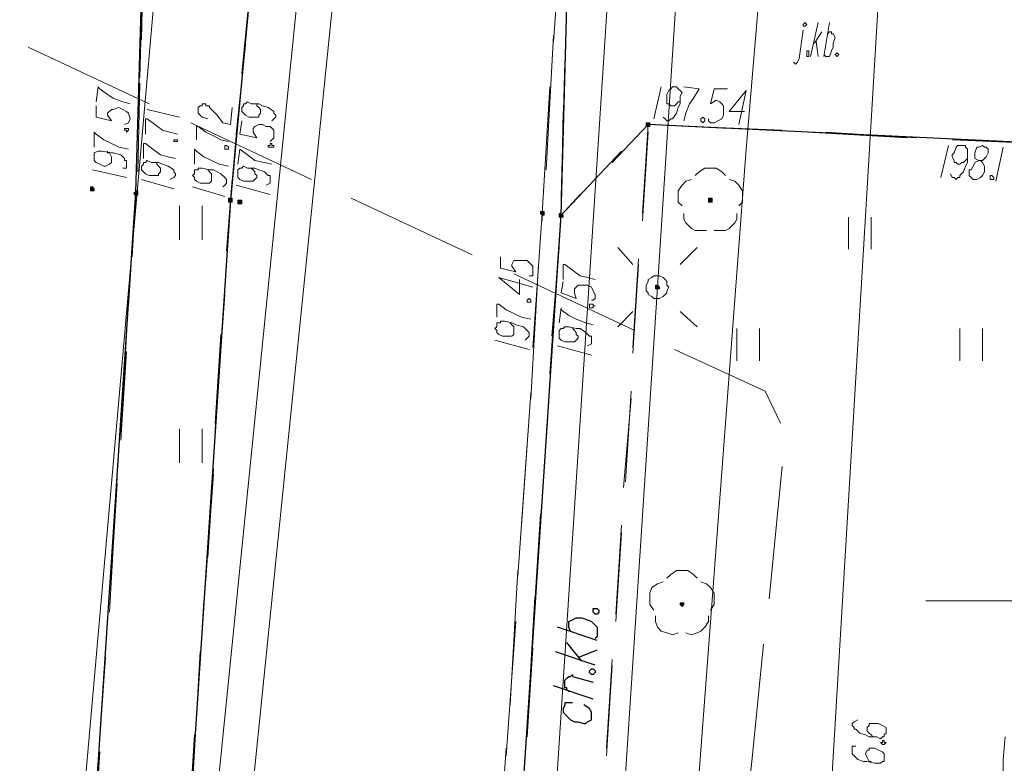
# Model space of a CAD drawing. Header units: metres. Extents: x 7431553 to 7432401, y 5544342 to 5544539.
# Tile 34 of 180: x 7432077 to 7432099, y 5544446 to 5544463. Entities that reach past the tile are written whole.
import ezdxf

# ---------------------------------------------------------------- set-up
doc = ezdxf.new("R2010")
doc.units = ezdxf.units.M
doc.header["$MEASUREMENT"] = 0
doc.layers.add('BG-PR90-PB-PZT-PZT01_2026_04_14$0$MAPA DCP', color=7, linetype='Continuous', lineweight=0)
doc.layers.add('PRIMETECH_XREF', color=7, linetype='Continuous', lineweight=5)
doc.layers.add('BG-PR90-PB-PZT-PZT01_2026_04_14$0$Z_szraf drogi', color=251, linetype='Continuous')

# ---------------------------------------------------------------- blocks, each defined once
blk = doc.blocks.new('BG-PR90-PB-PZT-PZT01_2026_04_14$0$Naddrwiną2025_v2klauzulap')
at = {"layer": 'BG-PR90-PB-PZT-PZT01_2026_04_14$0$MAPA DCP', "linetype": 'Continuous', "lineweight": 0, "true_color": 0x009a00, "transparency": 33554559}
for points in [[(7431703.408, 5544506.859), (7431703.408, 5544506.859), (7431703.408, 5544506.901), (7431703.366, 5544506.901), (7431703.366, 5544506.901), (7431703.366, 5544506.901), (7431703.323, 5544506.901), (7431703.323, 5544506.859), (7431703.323, 5544506.859), (7431703.323, 5544506.859), (7431703.323, 5544506.816), (7431703.366, 5544506.816), (7431703.366, 5544506.816), (7431703.366, 5544506.816), (7431703.408, 5544506.816), (7431703.408, 5544506.816), (7431703.408, 5544506.816)], [(7431712.467, 5544506.224), (7431712.467, 5544506.224), (7431712.425, 5544506.266), (7431712.425, 5544506.266), (7431712.425, 5544506.266), (7431712.425, 5544506.266), (7431712.383, 5544506.266), (7431712.383, 5544506.266), (7431712.383, 5544506.266), (7431712.383, 5544506.224), (7431712.383, 5544506.224), (7431712.383, 5544506.224), (7431712.383, 5544506.181), (7431712.383, 5544506.181), (7431712.383, 5544506.181), (7431712.425, 5544506.181), (7431712.425, 5544506.181), (7431712.425, 5544506.181), (7431712.425, 5544506.181)]]:
    blk.add_hatch(color=94, dxfattribs=at).paths.add_polyline_path(points)
at = {"layer": 'BG-PR90-PB-PZT-PZT01_2026_04_14$0$MAPA DCP', "linetype": 'Continuous', "lineweight": 0, "transparency": 33554559}
for points in [[(7431705.271, 5544505.673), (7431705.271, 5544505.673), (7431705.271, 5544505.673), (7431705.271, 5544505.673), (7431705.313, 5544505.716), (7431705.313, 5544505.716), (7431705.313, 5544505.716), (7431705.313, 5544505.716), (7431705.355, 5544505.716), (7431705.355, 5544505.673), (7431705.355, 5544505.673), (7431705.355, 5544505.673), (7431705.355, 5544505.673), (7431705.355, 5544505.631), (7431705.355, 5544505.631), (7431705.355, 5544505.631), (7431705.355, 5544505.631), (7431705.313, 5544505.631), (7431705.313, 5544505.631), (7431705.313, 5544505.631), (7431705.313, 5544505.631), (7431705.271, 5544505.631), (7431705.271, 5544505.631), (7431705.271, 5544505.631), (7431705.271, 5544505.631)], [(7431701.672, 5544505.419), (7431701.672, 5544505.419), (7431701.672, 5544505.419), (7431701.715, 5544505.419), (7431701.715, 5544505.462), (7431701.715, 5544505.462), (7431701.715, 5544505.462), (7431701.715, 5544505.462), (7431701.715, 5544505.504), (7431701.715, 5544505.504), (7431701.672, 5544505.504), (7431701.672, 5544505.504), (7431701.672, 5544505.504), (7431701.672, 5544505.504), (7431701.63, 5544505.504), (7431701.63, 5544505.504), (7431701.63, 5544505.504), (7431701.63, 5544505.462), (7431701.63, 5544505.462), (7431701.63, 5544505.462), (7431701.63, 5544505.462), (7431701.63, 5544505.419), (7431701.63, 5544505.419)], [(7431703.704, 5544503.472), (7431703.747, 5544503.472), (7431703.747, 5544503.472), (7431703.747, 5544503.472), (7431703.747, 5544503.472), (7431703.747, 5544503.472), (7431703.747, 5544503.514), (7431703.747, 5544503.514), (7431703.747, 5544503.514), (7431703.747, 5544503.514), (7431703.747, 5544503.557), (7431703.747, 5544503.557), (7431703.704, 5544503.557), (7431703.704, 5544503.557), (7431703.704, 5544503.557), (7431703.704, 5544503.514), (7431703.662, 5544503.514), (7431703.662, 5544503.514), (7431703.662, 5544503.514), (7431703.662, 5544503.472), (7431703.662, 5544503.472)], [(7431703.662, 5544503.049), (7431703.662, 5544503.049), (7431703.662, 5544503.049), (7431703.662, 5544503.049), (7431703.704, 5544503.091), (7431703.704, 5544503.091), (7431703.704, 5544503.091), (7431703.704, 5544503.091), (7431703.704, 5544503.133), (7431703.662, 5544503.133), (7431703.662, 5544503.133), (7431703.662, 5544503.133), (7431703.662, 5544503.133), (7431703.62, 5544503.133), (7431703.62, 5544503.133), (7431703.62, 5544503.133), (7431703.62, 5544503.133), (7431703.62, 5544503.091), (7431703.62, 5544503.091), (7431703.62, 5544503.091), (7431703.62, 5544503.091), (7431703.62, 5544503.049), (7431703.62, 5544503.049), (7431703.62, 5544503.049), (7431703.62, 5544503.049)], [(7431703.408, 5544496.275), (7431703.408, 5544496.275), (7431703.408, 5544496.275), (7431703.45, 5544496.275), (7431703.45, 5544496.275), (7431703.45, 5544496.318), (7431703.45, 5544496.318), (7431703.45, 5544496.318), (7431703.45, 5544496.318), (7431703.45, 5544496.36), (7431703.408, 5544496.36), (7431703.408, 5544496.36), (7431703.408, 5544496.36), (7431703.408, 5544496.36), (7431703.366, 5544496.36), (7431703.366, 5544496.36), (7431703.366, 5544496.318), (7431703.366, 5544496.318), (7431703.366, 5544496.318), (7431703.366, 5544496.318), (7431703.366, 5544496.275), (7431703.366, 5544496.275), (7431703.366, 5544496.275)], [(7431703.366, 5544496.064), (7431703.408, 5544496.064), (7431703.408, 5544496.064), (7431703.408, 5544496.064), (7431703.408, 5544496.106), (7431703.408, 5544496.106), (7431703.408, 5544496.106), (7431703.408, 5544496.106), (7431703.408, 5544496.148), (7431703.408, 5544496.148), (7431703.408, 5544496.148), (7431703.408, 5544496.148), (7431703.366, 5544496.148), (7431703.366, 5544496.148), (7431703.366, 5544496.148), (7431703.323, 5544496.148), (7431703.323, 5544496.148), (7431703.323, 5544496.106), (7431703.323, 5544496.106), (7431703.323, 5544496.106), (7431703.323, 5544496.106), (7431703.323, 5544496.064)], [(7431703.196, 5544493.947), (7431703.239, 5544493.947), (7431703.239, 5544493.947), (7431703.239, 5544493.947), (7431703.239, 5544493.989), (7431703.239, 5544493.989), (7431703.281, 5544493.989), (7431703.239, 5544494.032), (7431703.239, 5544494.032), (7431703.239, 5544494.032), (7431703.239, 5544494.032), (7431703.239, 5544494.032), (7431703.196, 5544494.032), (7431703.196, 5544494.032), (7431703.196, 5544494.032), (7431703.196, 5544494.032), (7431703.196, 5544494.032), (7431703.154, 5544494.032), (7431703.154, 5544493.989), (7431703.154, 5544493.989), (7431703.196, 5544493.989)], [(7431703.112, 5544492.973), (7431703.154, 5544492.973), (7431703.154, 5544492.973), (7431703.154, 5544492.973), (7431703.154, 5544492.973), (7431703.154, 5544493.016), (7431703.154, 5544493.016), (7431703.154, 5544493.016), (7431703.154, 5544493.016), (7431703.154, 5544493.058), (7431703.154, 5544493.058), (7431703.154, 5544493.058), (7431703.112, 5544493.058), (7431703.112, 5544493.058), (7431703.112, 5544493.058), (7431703.112, 5544493.058), (7431703.069, 5544493.016), (7431703.069, 5544493.016), (7431703.069, 5544493.016), (7431703.069, 5544493.016), (7431703.069, 5544492.973)]]:
    blk.add_hatch(color=256, dxfattribs=at).paths.add_polyline_path(points)
at = {"layer": 'BG-PR90-PB-PZT-PZT01_2026_04_14$0$MAPA DCP', "linetype": 'Continuous', "lineweight": 25, "transparency": 33554687}
for points in [[(7431740.323, 5544502.879), (7431738.841, 5544501.906), (7431737.19, 5544501.398), (7431735.666, 5544501.398), (7431703.704, 5544503.514), (7431697.354, 5544503.684), (7431695.365, 5544503.811), (7431673.521, 5544505.25), (7431671.489, 5544505.419)], [(7431697.524, 5544505.673), (7431698.159, 5544515.579), (7431702.138, 5544515.283), (7431701.672, 5544505.462)], [(7431713.018, 5544503.726), (7431712.933, 5544503.684), (7431712.806, 5544503.684), (7431712.764, 5544503.768), (7431712.721, 5544503.853), (7431712.721, 5544503.98), (7431712.764, 5544504.107), (7431712.806, 5544504.192), (7431712.933, 5544504.319), (7431713.06, 5544504.319), (7431713.145, 5544504.319), (7431713.187, 5544504.276)], [(7431713.229, 5544504.319), (7431712.933, 5544503.43)], [(7431713.61, 5544503.895), (7431713.441, 5544504.319)], [(7431713.78, 5544504.276), (7431713.483, 5544503.387)], [(7431714.372, 5544503.726), (7431714.372, 5544503.684), (7431714.33, 5544503.641), (7431714.288, 5544503.641), (7431714.288, 5544503.599), (7431714.245, 5544503.599), (7431714.203, 5544503.599), (7431714.161, 5544503.599), (7431714.118, 5544503.599), (7431714.076, 5544503.641), (7431714.034, 5544503.684), (7431714.034, 5544503.726), (7431713.991, 5544503.768), (7431714.034, 5544503.768), (7431714.161, 5544504.234)], [(7431714.542, 5544504.234), (7431714.245, 5544503.345)], [(7431714.626, 5544503.768), (7431714.626, 5544503.599), (7431714.669, 5544503.599), (7431714.753, 5544503.557), (7431714.838, 5544503.557), (7431714.923, 5544503.641), (7431715.007, 5544503.726), (7431715.05, 5544503.811), (7431715.05, 5544503.895), (7431715.092, 5544504.022), (7431715.092, 5544504.065), (7431715.05, 5544504.107), (7431715.007, 5544504.192), (7431714.923, 5544504.192), (7431714.88, 5544504.192), (7431714.838, 5544504.192), (7431714.753, 5544504.149), (7431714.669, 5544504.022)], [(7431713.695, 5544503.98), (7431713.272, 5544503.641)], [(7431671.15, 5544498.307), (7431674.071, 5544498.138), (7431697.524, 5544496.656), (7431703.366, 5544496.106), (7431731.56, 5544494.243), (7431732.068, 5544493.989), (7431732.364, 5544493.397), (7431732.322, 5544492.889), (7431732.025, 5544492.338), (7431731.433, 5544492.127), (7431703.196, 5544493.989), (7431697.27, 5544494.159), (7431673.563, 5544495.64), (7431671.023, 5544495.894)]]:
    blk.add_lwpolyline(points, dxfattribs=at)
at = {"layer": 'BG-PR90-PB-PZT-PZT01_2026_04_14$0$MAPA DCP', "color": 1, "linetype": 'Continuous', "lineweight": 18, "transparency": 33554687}
for points in [[(7431770.083, 5544497.757), (7431763.902, 5544498.815), (7431752.811, 5544501.186), (7431737.063, 5544503.726), (7431734.989, 5544503.726), (7431705.313, 5544505.673), (7431674.537, 5544507.663), (7431671.489, 5544507.748), (7431664.504, 5544508.721), (7431660.482, 5544511.304), (7431658.831, 5544513.039), (7431657.053, 5544516.849), (7431656.249, 5544521.04), (7431658.196, 5544542.588), (7431658.873, 5544545.975), (7431662.98, 5544562.612), (7431663.276, 5544568.157), (7431664.334, 5544568.115)], [(7431709.335, 5544508.467), (7431712.298, 5544508.171)], [(7431706.71, 5544506.054), (7431707.641, 5544508.086), (7431708.361, 5544508.425)], [(7431713.314, 5544508.044), (7431715.939, 5544507.79), (7431716.277, 5544507.748)], [(7431705.017, 5544502.456), (7431706.287, 5544505.165)], [(7431703.323, 5544498.815), (7431704.593, 5544501.525)], [(7431701.63, 5544495.217), (7431702.9, 5544497.926)], [(7431699.937, 5544491.576), (7431701.207, 5544494.286)]]:
    blk.add_lwpolyline(points, dxfattribs=at)
at = {"layer": 'BG-PR90-PB-PZT-PZT01_2026_04_14$0$MAPA DCP', "color": 54, "linetype": 'Continuous', "lineweight": 18, "true_color": 0x9a9a00, "transparency": 33554687}
blk.add_lwpolyline([(7431635.378, 5544521.633), (7431636.733, 5544521.548), (7431639.993, 5544521.21), (7431662.345, 5544520.321), (7431670.473, 5544512.32), (7431732.83, 5544508.594), (7431751.372, 5544507.578), (7431751.456, 5544504.573), (7431767.712, 5544503.218), (7431770.083, 5544503.049)], dxfattribs=at)
at = {"layer": 'BG-PR90-PB-PZT-PZT01_2026_04_14$0$MAPA DCP', "linetype": 'Continuous', "lineweight": 18, "transparency": 33554687}
for points in [[(7431712.34, 5544516.68), (7431712.34, 5544511.685)], [(7431702.138, 5544515.241), (7431702.011, 5544512.277)], [(7431702.011, 5544512.447), (7431702.096, 5544514.436)], [(7431706.964, 5544512.955), (7431706.244, 5544512.955)], [(7431706.244, 5544512.447), (7431706.964, 5544512.447)], [(7431701.842, 5544509.441), (7431701.969, 5544511.473)], [(7431701.969, 5544511.261), (7431701.799, 5544508.256)], [(7431704.466, 5544510.457), (7431703.747, 5544510.457)], [(7431703.747, 5544509.949), (7431704.466, 5544509.949)], [(7431701.715, 5544506.478), (7431701.799, 5544508.467)], [(7431706.964, 5544507.959), (7431706.244, 5544507.959)], [(7431706.244, 5544507.451), (7431706.964, 5544507.451)], [(7431701.757, 5544507.282), (7431701.672, 5544505.462), (7431702.519, 5544504.657)], [(7431704.424, 5544506.562), (7431704.805, 5544506.181)], [(7431706.202, 5544506.562), (7431705.863, 5544506.181)], [(7431703.662, 5544505.335), (7431701.672, 5544505.462)], [(7431701.842, 5544505.462), (7431703.831, 5544505.335)], [(7431706.668, 5544505.123), (7431704.678, 5544505.25)], [(7431704.805, 5544505.25), (7431706.795, 5544505.123)], [(7431704.424, 5544504.784), (7431704.805, 5544505.123)], [(7431706.202, 5544504.784), (7431705.863, 5544505.123)], [(7431709.673, 5544504.954), (7431707.641, 5544505.081)], [(7431707.811, 5544505.081), (7431709.8, 5544504.911)], [(7431703.704, 5544503.514), (7431702.265, 5544504.869)], [(7431712.637, 5544504.742), (7431710.647, 5544504.869)], [(7431710.816, 5544504.869), (7431712.806, 5544504.742)], [(7431715.642, 5544504.53), (7431713.653, 5544504.657)], [(7431713.78, 5544504.657), (7431715.812, 5544504.53)], [(7431703.239, 5544503.938), (7431703.704, 5544503.514), (7431701.376, 5544503.557)], [(7431700.36, 5544503.599), (7431697.354, 5544503.684)], [(7431696.846, 5544503.557), (7431699.81, 5544503.345)], [(7431703.281, 5544503.514), (7431700.275, 5544503.599)], [(7431707.26, 5544503.26), (7431704.255, 5544503.472)], [(7431706.414, 5544503.303), (7431704.424, 5544503.472)], [(7431702.688, 5544503.176), (7431699.683, 5544503.345)], [(7431700.826, 5544503.26), (7431703.662, 5544503.091), (7431703.831, 5544503.091)], [(7431709.419, 5544503.133), (7431707.387, 5544503.26)], [(7431711.24, 5544503.006), (7431708.234, 5544503.218)], [(7431706.668, 5544502.879), (7431703.662, 5544503.091)], [(7431704.805, 5544503.006), (7431707.811, 5544502.837)], [(7431712.383, 5544502.922), (7431710.393, 5544503.049)], [(7431710.647, 5544502.625), (7431707.684, 5544502.837)], [(7431708.827, 5544502.752), (7431711.79, 5544502.541)], [(7431715.219, 5544502.752), (7431712.256, 5544502.922)], [(7431715.388, 5544502.752), (7431713.399, 5544502.879)], [(7431714.669, 5544502.371), (7431711.663, 5544502.541)], [(7431712.806, 5544502.498), (7431715.812, 5544502.287)], [(7431718.648, 5544502.075), (7431715.642, 5544502.287)], [(7431697.524, 5544496.656), (7431700.529, 5544496.36)], [(7431699.894, 5544496.445), (7431701.884, 5544496.233)], [(7431701.503, 5544496.275), (7431703.366, 5544496.106), (7431704.509, 5544496.021)], [(7431702.9, 5544496.148), (7431703.366, 5544496.106)], [(7431703.366, 5544496.106), (7431705.355, 5544495.979)], [(7431705.482, 5544495.979), (7431708.488, 5544495.767)], [(7431706.371, 5544495.894), (7431708.361, 5544495.767)], [(7431709.377, 5544495.725), (7431711.367, 5544495.598)], [(7431709.504, 5544495.725), (7431712.467, 5544495.513)], [(7431704.255, 5544495.471), (7431703.493, 5544495.471)], [(7431709.25, 5544495.471), (7431708.488, 5544495.471)], [(7431712.34, 5544495.513), (7431714.372, 5544495.386)], [(7431713.483, 5544495.429), (7431716.489, 5544495.259)], [(7431715.346, 5544495.302), (7431717.336, 5544495.175)], [(7431703.493, 5544494.963), (7431704.255, 5544494.963)], [(7431708.488, 5544494.963), (7431709.25, 5544494.963)], [(7431700.614, 5544494.074), (7431697.608, 5544494.159)], [(7431699.767, 5544494.116), (7431697.735, 5544494.159)], [(7431702.731, 5544494.032), (7431700.741, 5544494.074)], [(7431704.636, 5544493.905), (7431703.196, 5544493.989), (7431701.63, 5544494.032)], [(7431705.736, 5544493.82), (7431703.747, 5544493.947)], [(7431708.615, 5544493.651), (7431705.609, 5544493.82)], [(7431708.742, 5544493.651), (7431706.752, 5544493.778)], [(7431712.594, 5544493.397), (7431709.589, 5544493.566)], [(7431711.748, 5544493.439), (7431709.716, 5544493.566)], [(7431714.711, 5544493.227), (7431712.721, 5544493.354)], [(7431716.574, 5544493.1), (7431713.61, 5544493.312)], [(7431717.717, 5544493.058), (7431715.727, 5544493.185)]]:
    blk.add_lwpolyline(points, dxfattribs=at)
at = {"layer": 'BG-PR90-PB-PZT-PZT01_2026_04_14$0$MAPA DCP', "color": 5, "linetype": 'Continuous', "lineweight": 18, "transparency": 33554687}
blk.add_lwpolyline([(7431736.978, 5544505.038), (7431702.223, 5544507.663), (7431696.635, 5544508.129), (7431695.365, 5544508.256), (7431692.486, 5544509.06), (7431687.152, 5544510.584), (7431670.219, 5544511.473), (7431664.8, 5544511.769), (7431664.631, 5544511.812), (7431663.572, 5544511.896), (7431661.456, 5544514.225), (7431659.847, 5544514.352), (7431659.551, 5544514.394), (7431659.508, 5544514.394)], dxfattribs=at)
at = {"layer": 'BG-PR90-PB-PZT-PZT01_2026_04_14$0$MAPA DCP', "linetype": 'Continuous', "lineweight": 9, "transparency": 33554687}
for points in [[(7431702.18, 5544513.42), (7431702.942, 5544513.251)], [(7431702.477, 5544512.87), (7431702.477, 5544512.955), (7431702.434, 5544512.997), (7431702.392, 5544513.039), (7431702.307, 5544513.082), (7431702.223, 5544513.082), (7431702.18, 5544513.039), (7431702.18, 5544512.997), (7431702.138, 5544512.955), (7431702.18, 5544512.87), (7431702.18, 5544512.828), (7431702.307, 5544512.785), (7431702.392, 5544512.785), (7431702.434, 5544512.785), (7431702.477, 5544512.87), (7431702.519, 5544512.785), (7431702.604, 5544512.743), (7431702.688, 5544512.701), (7431702.688, 5544512.658), (7431702.815, 5544512.658), (7431702.858, 5544512.701), (7431702.9, 5544512.743), (7431702.9, 5544512.828), (7431702.858, 5544512.912), (7431702.815, 5544512.955), (7431702.731, 5544512.997), (7431702.688, 5544512.997), (7431702.604, 5544512.997), (7431702.519, 5544512.955), (7431702.477, 5544512.912)], [(7431702.773, 5544512.235), (7431702.858, 5544512.277), (7431702.858, 5544512.32), (7431702.9, 5544512.362), (7431702.858, 5544512.404), (7431702.858, 5544512.447), (7431702.815, 5544512.447), (7431702.731, 5544512.531), (7431702.604, 5544512.574), (7431702.519, 5544512.616), (7431702.35, 5544512.616), (7431702.265, 5544512.616), (7431702.223, 5544512.616), (7431702.18, 5544512.574), (7431702.138, 5544512.574), (7431702.138, 5544512.531), (7431702.138, 5544512.489), (7431702.138, 5544512.447), (7431702.138, 5544512.404), (7431702.18, 5544512.362), (7431702.307, 5544512.32), (7431702.35, 5544512.277), (7431702.392, 5544512.277), (7431702.477, 5544512.32), (7431702.519, 5544512.32), (7431702.519, 5544512.362), (7431702.561, 5544512.404), (7431702.561, 5544512.447), (7431702.519, 5544512.489), (7431702.519, 5544512.531), (7431702.477, 5544512.574), (7431702.434, 5544512.616)], [(7431702.138, 5544512.193), (7431702.858, 5544512.023)], [(7431699.64, 5544509.483), (7431699.598, 5544509.526), (7431699.598, 5544509.568), (7431699.64, 5544509.568), (7431699.64, 5544509.61), (7431699.725, 5544509.653), (7431699.852, 5544509.61), (7431699.937, 5544509.61), (7431700.021, 5544509.568), (7431700.148, 5544509.526), (7431700.148, 5544509.483), (7431700.148, 5544509.441), (7431700.106, 5544509.399)], [(7431700.148, 5544509.399), (7431699.386, 5544509.526)], [(7431699.852, 5544509.187), (7431699.598, 5544509.356)], [(7431700.148, 5544509.102), (7431699.386, 5544509.272)], [(7431699.81, 5544509.229), (7431700.148, 5544509.272)], [(7431700.275, 5544508.721), (7431700.318, 5544508.764), (7431700.275, 5544508.806), (7431700.191, 5544508.848), (7431699.556, 5544508.933)], [(7431701.376, 5544507.621), (7431701.376, 5544507.282), (7431700.91, 5544507.663), (7431701.672, 5544507.494)], [(7431700.868, 5544507.24), (7431700.868, 5544506.943), (7431701.207, 5544506.859), (7431701.122, 5544506.986), (7431701.164, 5544507.07), (7431701.207, 5544507.113), (7431701.249, 5544507.155), (7431701.376, 5544507.155), (7431701.461, 5544507.155), (7431701.545, 5544507.113), (7431701.588, 5544507.028), (7431701.63, 5544506.943), (7431701.63, 5544506.859), (7431701.588, 5544506.816), (7431701.545, 5544506.816)], [(7431700.826, 5544506.266), (7431700.868, 5544506.605), (7431701.08, 5544506.478), (7431701.207, 5544506.393), (7431701.418, 5544506.308), (7431701.588, 5544506.266)], [(7431701.503, 5544505.8), (7431701.545, 5544505.843), (7431701.588, 5544505.885), (7431701.588, 5544505.927), (7431701.545, 5544505.97), (7431701.545, 5544506.012), (7431701.418, 5544506.097), (7431701.291, 5544506.139), (7431701.207, 5544506.181), (7431701.037, 5544506.181), (7431700.953, 5544506.224), (7431700.91, 5544506.181), (7431700.868, 5544506.139), (7431700.826, 5544506.097), (7431700.826, 5544506.054), (7431700.826, 5544506.012), (7431700.868, 5544505.97), (7431700.91, 5544505.927), (7431700.995, 5544505.885), (7431701.037, 5544505.885), (7431701.08, 5544505.885), (7431701.164, 5544505.885), (7431701.207, 5544505.885), (7431701.207, 5544505.927), (7431701.249, 5544505.97), (7431701.249, 5544506.012), (7431701.249, 5544506.054), (7431701.207, 5544506.097), (7431701.164, 5544506.139), (7431701.164, 5544506.181), (7431701.122, 5544506.181)], [(7431700.826, 5544505.758), (7431701.545, 5544505.589)], [(7431705.144, 5544503.557), (7431704.805, 5544503.557), (7431704.805, 5544503.599), (7431704.932, 5544503.768), (7431705.059, 5544503.938), (7431705.101, 5544504.107), (7431705.144, 5544504.276)], [(7431705.186, 5544503.557), (7431705.44, 5544503.514), (7431705.567, 5544503.853), (7431705.44, 5544503.811), (7431705.355, 5544503.811), (7431705.313, 5544503.853), (7431705.271, 5544503.895), (7431705.271, 5544504.022), (7431705.271, 5544504.107), (7431705.313, 5544504.192), (7431705.398, 5544504.234), (7431705.482, 5544504.276), (7431705.567, 5544504.276), (7431705.609, 5544504.234), (7431705.609, 5544504.192)], [(7431706.117, 5544503.472), (7431705.779, 5544503.514), (7431705.821, 5544503.514), (7431705.948, 5544503.684), (7431706.033, 5544503.853), (7431706.117, 5544504.065), (7431706.16, 5544504.234)], [(7431706.625, 5544504.107), (7431706.583, 5544504.192), (7431706.414, 5544504.192), (7431706.414, 5544504.149), (7431706.329, 5544504.065), (7431706.244, 5544503.938), (7431706.244, 5544503.853), (7431706.202, 5544503.684), (7431706.202, 5544503.599), (7431706.244, 5544503.557), (7431706.244, 5544503.514), (7431706.287, 5544503.472), (7431706.329, 5544503.472), (7431706.371, 5544503.472), (7431706.414, 5544503.472), (7431706.456, 5544503.472), (7431706.498, 5544503.514), (7431706.541, 5544503.599), (7431706.541, 5544503.684), (7431706.541, 5544503.726), (7431706.541, 5544503.811), (7431706.498, 5544503.853), (7431706.456, 5544503.895), (7431706.414, 5544503.895), (7431706.371, 5544503.853), (7431706.329, 5544503.853), (7431706.287, 5544503.811), (7431706.244, 5544503.768)], [(7431706.625, 5544503.43), (7431706.837, 5544504.192)], [(7431704.636, 5544502.16), (7431704.89, 5544502.16), (7431704.974, 5544502.498), (7431704.847, 5544502.414), (7431704.805, 5544502.414), (7431704.72, 5544502.456), (7431704.72, 5544502.541), (7431704.72, 5544502.625), (7431704.72, 5544502.752), (7431704.763, 5544502.795), (7431704.847, 5544502.879), (7431704.932, 5544502.879), (7431705.017, 5544502.879), (7431705.059, 5544502.879), (7431705.059, 5544502.795)], [(7431705.144, 5544502.583), (7431705.482, 5544502.583), (7431705.101, 5544502.117), (7431705.313, 5544502.879)], [(7431705.99, 5544502.075), (7431705.694, 5544502.075), (7431705.694, 5544502.117), (7431705.821, 5544502.287), (7431705.906, 5544502.456), (7431705.99, 5544502.625), (7431706.033, 5544502.837)], [(7431706.498, 5544502.71), (7431706.456, 5544502.752), (7431706.414, 5544502.795), (7431706.329, 5544502.795), (7431706.287, 5544502.752), (7431706.202, 5544502.668), (7431706.16, 5544502.498), (7431706.117, 5544502.414), (7431706.075, 5544502.244), (7431706.075, 5544502.16), (7431706.117, 5544502.16), (7431706.117, 5544502.075), (7431706.16, 5544502.075), (7431706.202, 5544502.075), (7431706.244, 5544502.033), (7431706.287, 5544502.075), (7431706.329, 5544502.075), (7431706.371, 5544502.117), (7431706.414, 5544502.202), (7431706.414, 5544502.287), (7431706.414, 5544502.329), (7431706.414, 5544502.371), (7431706.414, 5544502.414), (7431706.371, 5544502.456), (7431706.329, 5544502.456), (7431706.287, 5544502.456), (7431706.244, 5544502.456), (7431706.202, 5544502.456), (7431706.16, 5544502.414), (7431706.117, 5544502.371)], [(7431706.498, 5544502.033), (7431706.71, 5544502.795)], [(7431701.588, 5544497.037), (7431701.545, 5544497.08), (7431701.503, 5544497.122), (7431701.461, 5544497.122), (7431701.418, 5544497.08), (7431701.376, 5544497.08), (7431701.291, 5544496.953), (7431701.249, 5544496.826), (7431701.207, 5544496.741), (7431701.207, 5544496.572), (7431701.164, 5544496.487), (7431701.207, 5544496.445), (7431701.207, 5544496.402), (7431701.249, 5544496.402), (7431701.291, 5544496.36), (7431701.334, 5544496.36), (7431701.376, 5544496.36), (7431701.418, 5544496.402), (7431701.461, 5544496.445), (7431701.503, 5544496.529), (7431701.503, 5544496.572), (7431701.503, 5544496.614), (7431701.503, 5544496.699), (7431701.503, 5544496.741), (7431701.461, 5544496.741), (7431701.418, 5544496.783), (7431701.376, 5544496.783), (7431701.334, 5544496.783), (7431701.291, 5544496.741), (7431701.249, 5544496.699), (7431701.207, 5544496.699), (7431701.207, 5544496.656)], [(7431701.588, 5544496.36), (7431701.884, 5544496.318), (7431701.969, 5544496.699), (7431701.842, 5544496.614), (7431701.757, 5544496.614), (7431701.715, 5544496.656), (7431701.672, 5544496.741), (7431701.672, 5544496.826), (7431701.715, 5544496.91), (7431701.715, 5544496.995), (7431701.799, 5544497.08), (7431701.884, 5544497.08), (7431701.969, 5544497.08), (7431702.011, 5544497.037), (7431702.053, 5544496.995)], [(7431702.561, 5544496.275), (7431702.223, 5544496.318), (7431702.35, 5544496.487), (7431702.477, 5544496.656), (7431702.519, 5544496.868), (7431702.561, 5544497.037)], [(7431703.027, 5544496.91), (7431702.985, 5544496.995), (7431702.815, 5544496.995), (7431702.815, 5544496.953), (7431702.731, 5544496.868), (7431702.688, 5544496.741), (7431702.646, 5544496.656), (7431702.646, 5544496.487), (7431702.604, 5544496.402), (7431702.646, 5544496.36), (7431702.646, 5544496.318), (7431702.688, 5544496.275), (7431702.731, 5544496.275), (7431702.773, 5544496.275), (7431702.815, 5544496.275), (7431702.858, 5544496.275), (7431702.9, 5544496.318), (7431702.942, 5544496.402), (7431702.942, 5544496.487), (7431702.942, 5544496.529), (7431702.942, 5544496.614), (7431702.9, 5544496.656), (7431702.858, 5544496.699), (7431702.815, 5544496.699), (7431702.773, 5544496.656), (7431702.731, 5544496.656), (7431702.688, 5544496.614), (7431702.646, 5544496.572)], [(7431703.027, 5544496.233), (7431703.239, 5544496.995)], [(7431701.545, 5544495.598), (7431701.503, 5544495.471), (7431701.461, 5544495.429), (7431701.418, 5544495.386), (7431701.376, 5544495.386), (7431701.334, 5544495.386), (7431701.291, 5544495.386), (7431701.249, 5544495.429), (7431701.249, 5544495.471), (7431701.207, 5544495.471), (7431701.207, 5544495.513), (7431701.207, 5544495.556), (7431701.249, 5544495.556), (7431701.249, 5544495.598), (7431701.249, 5544495.64), (7431701.291, 5544495.64), (7431701.461, 5544495.81), (7431701.63, 5544495.937), (7431701.672, 5544496.106), (7431701.291, 5544496.148)], [(7431702.011, 5544495.344), (7431701.715, 5544495.344), (7431701.715, 5544495.386), (7431701.842, 5544495.556), (7431701.926, 5544495.725), (7431702.011, 5544495.894), (7431702.053, 5544496.064)], [(7431702.561, 5544495.302), (7431702.223, 5544495.302), (7431702.265, 5544495.344), (7431702.392, 5544495.513), (7431702.477, 5544495.683), (7431702.561, 5544495.852), (7431702.604, 5544496.064)], [(7431703.069, 5544495.937), (7431703.027, 5544495.979), (7431702.985, 5544496.021), (7431702.9, 5544496.021), (7431702.858, 5544495.979), (7431702.773, 5544495.894), (7431702.688, 5544495.725), (7431702.688, 5544495.64), (7431702.646, 5544495.471), (7431702.646, 5544495.386), (7431702.688, 5544495.386), (7431702.688, 5544495.302), (7431702.731, 5544495.302), (7431702.773, 5544495.302), (7431702.815, 5544495.259), (7431702.858, 5544495.302), (7431702.9, 5544495.302), (7431702.942, 5544495.344), (7431702.985, 5544495.429), (7431702.985, 5544495.471), (7431702.985, 5544495.556), (7431702.985, 5544495.598), (7431702.985, 5544495.64), (7431702.942, 5544495.683), (7431702.9, 5544495.683), (7431702.858, 5544495.683), (7431702.815, 5544495.683), (7431702.773, 5544495.683), (7431702.731, 5544495.64), (7431702.688, 5544495.598)], [(7431703.069, 5544495.259), (7431703.281, 5544495.979)], [(7431701.334, 5544494.243), (7431701.503, 5544494.963)], [(7431701.884, 5544494.201), (7431701.545, 5544494.201), (7431701.545, 5544494.243), (7431701.672, 5544494.413), (7431701.799, 5544494.582), (7431701.842, 5544494.751), (7431701.884, 5544494.921)], [(7431702.434, 5544494.159), (7431702.096, 5544494.159), (7431702.096, 5544494.201), (7431702.223, 5544494.37), (7431702.35, 5544494.54), (7431702.392, 5544494.709), (7431702.434, 5544494.878)], [(7431702.9, 5544494.751), (7431702.858, 5544494.836), (7431702.815, 5544494.878), (7431702.773, 5544494.878), (7431702.731, 5544494.836), (7431702.688, 5544494.836), (7431702.604, 5544494.709), (7431702.561, 5544494.582), (7431702.519, 5544494.497), (7431702.519, 5544494.328), (7431702.477, 5544494.243), (7431702.519, 5544494.201), (7431702.519, 5544494.159), (7431702.561, 5544494.159), (7431702.604, 5544494.116), (7431702.646, 5544494.116), (7431702.688, 5544494.116), (7431702.731, 5544494.159), (7431702.773, 5544494.201), (7431702.815, 5544494.286), (7431702.815, 5544494.328), (7431702.815, 5544494.37), (7431702.815, 5544494.455), (7431702.815, 5544494.497), (7431702.773, 5544494.497), (7431702.731, 5544494.54), (7431702.688, 5544494.54), (7431702.646, 5544494.54), (7431702.604, 5544494.497), (7431702.561, 5544494.455), (7431702.519, 5544494.455), (7431702.519, 5544494.413)], [(7431702.9, 5544494.116), (7431703.112, 5544494.836)], [(7431701.164, 5544493.1), (7431700.826, 5544493.143), (7431700.868, 5544493.185), (7431700.995, 5544493.354), (7431701.08, 5544493.481), (7431701.164, 5544493.693), (7431701.207, 5544493.862)], [(7431701.249, 5544493.1), (7431701.503, 5544493.1), (7431701.588, 5544493.439), (7431701.461, 5544493.354), (7431701.418, 5544493.354), (7431701.334, 5544493.439), (7431701.334, 5544493.481), (7431701.291, 5544493.608), (7431701.334, 5544493.693), (7431701.376, 5544493.778), (7431701.418, 5544493.82), (7431701.545, 5544493.862), (7431701.63, 5544493.82), (7431701.672, 5544493.735)], [(7431702.18, 5544493.058), (7431701.842, 5544493.058), (7431701.884, 5544493.1), (7431702.011, 5544493.27), (7431702.096, 5544493.439), (7431702.18, 5544493.608), (7431702.223, 5544493.82)], [(7431702.646, 5544493.693), (7431702.646, 5544493.778), (7431702.477, 5544493.778), (7431702.477, 5544493.735), (7431702.434, 5544493.735), (7431702.35, 5544493.651), (7431702.307, 5544493.481), (7431702.307, 5544493.439), (7431702.265, 5544493.227), (7431702.265, 5544493.143), (7431702.307, 5544493.058), (7431702.35, 5544493.058), (7431702.392, 5544493.058), (7431702.477, 5544493.058), (7431702.519, 5544493.1), (7431702.561, 5544493.185), (7431702.604, 5544493.27), (7431702.604, 5544493.312), (7431702.561, 5544493.397), (7431702.519, 5544493.439), (7431702.477, 5544493.439), (7431702.434, 5544493.439), (7431702.392, 5544493.439), (7431702.307, 5544493.397), (7431702.307, 5544493.354), (7431702.265, 5544493.354)], [(7431702.688, 5544493.016), (7431702.858, 5544493.778)]]:
    blk.add_lwpolyline(points, dxfattribs=at)
at = {"layer": 'BG-PR90-PB-PZT-PZT01_2026_04_14$0$MAPA DCP', "color": 94, "linetype": 'Continuous', "lineweight": 18, "true_color": 0x009a00, "transparency": 33554687}
for points in [[(7431715.388, 5544513.463), (7431715.896, 5544513.42), (7431716.404, 5544513.42)], [(7431702.9, 5544507.282), (7431702.942, 5544507.409), (7431703.027, 5544507.494), (7431703.154, 5544507.578), (7431703.281, 5544507.578), (7431703.408, 5544507.578), (7431703.493, 5544507.494)], [(7431703.662, 5544507.451), (7431703.789, 5544507.451), (7431703.874, 5544507.409), (7431704.001, 5544507.282), (7431704.043, 5544507.197), (7431704.043, 5544507.07), (7431704.043, 5544506.943)], [(7431702.815, 5544506.52), (7431702.731, 5544506.605), (7431702.646, 5544506.732), (7431702.646, 5544506.986), (7431702.731, 5544507.113), (7431702.815, 5544507.197)], [(7431711.917, 5544506.647), (7431711.959, 5544506.774), (7431712.044, 5544506.859), (7431712.171, 5544506.943), (7431712.298, 5544506.943), (7431712.425, 5544506.943), (7431712.552, 5544506.859)], [(7431704.043, 5544506.774), (7431704.043, 5544506.52), (7431704.001, 5544506.435), (7431703.874, 5544506.308), (7431703.789, 5544506.266), (7431703.662, 5544506.266)], [(7431712.679, 5544506.816), (7431712.806, 5544506.816), (7431712.933, 5544506.732), (7431713.018, 5544506.647), (7431713.06, 5544506.562), (7431713.102, 5544506.435), (7431713.06, 5544506.308)], [(7431711.832, 5544505.885), (7431711.748, 5544505.97), (7431711.663, 5544506.097), (7431711.663, 5544506.351), (7431711.748, 5544506.478), (7431711.832, 5544506.562)], [(7431703.493, 5544506.224), (7431703.408, 5544506.139), (7431703.154, 5544506.139), (7431703.027, 5544506.224), (7431702.942, 5544506.308), (7431702.9, 5544506.435)], [(7431713.06, 5544506.139), (7431713.102, 5544506.012), (7431713.06, 5544505.885), (7431713.018, 5544505.758), (7431712.933, 5544505.673), (7431712.806, 5544505.631), (7431712.679, 5544505.631)], [(7431712.552, 5544505.589), (7431712.425, 5544505.504), (7431712.171, 5544505.504), (7431712.044, 5544505.546), (7431711.959, 5544505.673), (7431711.917, 5544505.8)]]:
    blk.add_lwpolyline(points, dxfattribs=at)
at = {"layer": 'BG-PR90-PB-PZT-PZT01_2026_04_14$0$MAPA DCP', "linetype": 'Continuous', "lineweight": 9, "transparency": 33554687}
for points in [[(7431702.815, 5544513.166), (7431702.858, 5544513.209), (7431702.9, 5544513.209), (7431702.9, 5544513.124), (7431702.858, 5544513.124), (7431702.815, 5544513.124)], [(7431700.064, 5544509.695), (7431700.106, 5544509.737), (7431700.148, 5544509.695), (7431700.106, 5544509.653)], [(7431699.386, 5544508.975), (7431699.429, 5544509.018), (7431699.471, 5544508.975), (7431699.471, 5544508.933), (7431699.429, 5544508.933)], [(7431700.021, 5544509.06), (7431700.148, 5544509.06), (7431700.148, 5544509.018), (7431700.021, 5544509.018)], [(7431701.503, 5544506.689), (7431701.545, 5544506.732), (7431701.588, 5544506.732), (7431701.63, 5544506.689), (7431701.588, 5544506.647), (7431701.545, 5544506.647)], [(7431705.736, 5544504.149), (7431705.694, 5544504.149), (7431705.694, 5544504.234), (7431705.736, 5544504.234), (7431705.736, 5544504.276), (7431705.736, 5544504.234), (7431705.779, 5544504.234), (7431705.779, 5544504.192), (7431705.779, 5544504.149)], [(7431705.609, 5544502.752), (7431705.567, 5544502.795), (7431705.609, 5544502.837), (7431705.652, 5544502.837), (7431705.652, 5544502.795), (7431705.652, 5544502.752)], [(7431702.138, 5544496.953), (7431702.138, 5544496.995), (7431702.096, 5544496.995), (7431702.096, 5544497.037), (7431702.138, 5544497.037), (7431702.138, 5544497.08), (7431702.18, 5544497.08), (7431702.18, 5544497.037), (7431702.18, 5544496.995), (7431702.18, 5544496.953)], [(7431702.18, 5544495.979), (7431702.138, 5544495.979), (7431702.138, 5544496.021), (7431702.18, 5544496.064), (7431702.223, 5544496.064), (7431702.223, 5544496.021), (7431702.223, 5544495.979)], [(7431702.053, 5544494.836), (7431702.011, 5544494.836), (7431702.011, 5544494.921), (7431702.053, 5544494.921), (7431702.053, 5544494.878)], [(7431701.799, 5544493.735), (7431701.757, 5544493.735), (7431701.757, 5544493.82), (7431701.799, 5544493.82), (7431701.842, 5544493.778), (7431701.799, 5544493.778)]]:
    blk.add_lwpolyline(points, close=True, dxfattribs=at)
at = {"layer": 'BG-PR90-PB-PZT-PZT01_2026_04_14$0$MAPA DCP', "color": 52, "linetype": 'Continuous', "lineweight": 9, "transparency": 33554687}
for points in [[(7431715.007, 5544510.161), (7431715.05, 5544510.076), (7431715.092, 5544510.034), (7431715.134, 5544510.034), (7431715.177, 5544510.076), (7431715.219, 5544510.076), (7431715.219, 5544510.118), (7431715.304, 5544510.203), (7431715.346, 5544510.33), (7431715.388, 5544510.415), (7431715.388, 5544510.584), (7431715.431, 5544510.669), (7431715.388, 5544510.711), (7431715.388, 5544510.753), (7431715.346, 5544510.753), (7431715.304, 5544510.796), (7431715.261, 5544510.796), (7431715.219, 5544510.796), (7431715.177, 5544510.796), (7431715.134, 5544510.711), (7431715.092, 5544510.626), (7431715.092, 5544510.584), (7431715.092, 5544510.542), (7431715.092, 5544510.457), (7431715.092, 5544510.415), (7431715.134, 5544510.415), (7431715.177, 5544510.372), (7431715.219, 5544510.372), (7431715.261, 5544510.372), (7431715.304, 5544510.415), (7431715.346, 5544510.457), (7431715.388, 5544510.499)], [(7431715.6, 5544510.118), (7431715.6, 5544510.034), (7431715.769, 5544510.034), (7431715.812, 5544510.076), (7431715.896, 5544510.161), (7431715.939, 5544510.288), (7431715.939, 5544510.372), (7431715.981, 5544510.542), (7431715.981, 5544510.626), (7431715.981, 5544510.669), (7431715.939, 5544510.711), (7431715.939, 5544510.753), (7431715.896, 5544510.753), (7431715.812, 5544510.753), (7431715.769, 5544510.753), (7431715.727, 5544510.711), (7431715.685, 5544510.626), (7431715.642, 5544510.542), (7431715.642, 5544510.499), (7431715.642, 5544510.415), (7431715.685, 5544510.415), (7431715.685, 5544510.372), (7431715.769, 5544510.33), (7431715.854, 5544510.372), (7431715.939, 5544510.415), (7431715.939, 5544510.457)]]:
    blk.add_lwpolyline(points, dxfattribs=at)
blk.add_lwpolyline([(7431715.515, 5544510.669), (7431715.515, 5544510.711), (7431715.473, 5544510.711), (7431715.473, 5544510.753), (7431715.515, 5544510.753), (7431715.515, 5544510.796), (7431715.558, 5544510.753), (7431715.558, 5544510.711)], close=True, dxfattribs=at)
at = {"layer": 'BG-PR90-PB-PZT-PZT01_2026_04_14$0$MAPA DCP', "color": 94, "linetype": 'Continuous', "lineweight": 0, "true_color": 0x009a00, "transparency": 33554687}
for points in [[(7431703.408, 5544506.859), (7431703.408, 5544506.859), (7431703.408, 5544506.901), (7431703.366, 5544506.901), (7431703.366, 5544506.901), (7431703.366, 5544506.901), (7431703.323, 5544506.901), (7431703.323, 5544506.859), (7431703.323, 5544506.859), (7431703.323, 5544506.859), (7431703.323, 5544506.816), (7431703.366, 5544506.816), (7431703.366, 5544506.816), (7431703.366, 5544506.816), (7431703.408, 5544506.816), (7431703.408, 5544506.816), (7431703.408, 5544506.816)], [(7431712.467, 5544506.224), (7431712.467, 5544506.224), (7431712.425, 5544506.266), (7431712.425, 5544506.266), (7431712.425, 5544506.266), (7431712.425, 5544506.266), (7431712.383, 5544506.266), (7431712.383, 5544506.266), (7431712.383, 5544506.266), (7431712.383, 5544506.224), (7431712.383, 5544506.224), (7431712.383, 5544506.224), (7431712.383, 5544506.181), (7431712.383, 5544506.181), (7431712.383, 5544506.181), (7431712.425, 5544506.181), (7431712.425, 5544506.181), (7431712.425, 5544506.181), (7431712.425, 5544506.181)]]:
    blk.add_lwpolyline(points, close=True, dxfattribs=at)
at = {"layer": 'BG-PR90-PB-PZT-PZT01_2026_04_14$0$MAPA DCP', "color": 24, "linetype": 'Continuous', "lineweight": 18, "true_color": 0x9a3300, "transparency": 33554687}
for points in [[(7431634.701, 5544506.224), (7431638.215, 5544503.176), (7431639.273, 5544502.16), (7431665.816, 5544500.72), (7431691.512, 5544499.154), (7431734.311, 5544494.794), (7431770.083, 5544492.254)], [(7431634.658, 5544505.208), (7431637.707, 5544502.583), (7431638.934, 5544501.398), (7431665.774, 5544499.916), (7431691.47, 5544498.35), (7431734.269, 5544494.032), (7431770.083, 5544491.449)], [(7431770.083, 5544496.36), (7431754.758, 5544498.858), (7431733.761, 5544502.287), (7431688.803, 5544505.208)], [(7431648.798, 5544496.614), (7431682.326, 5544495.852), (7431716.489, 5544492.846), (7431729.443, 5544492.169), (7431729.993, 5544492.55), (7431729.909, 5544492.254), (7431731.433, 5544492.127), (7431770.083, 5544489.46)]]:
    blk.add_lwpolyline(points, dxfattribs=at)
at = {"layer": 'BG-PR90-PB-PZT-PZT01_2026_04_14$0$MAPA DCP', "linetype": 'Continuous', "lineweight": 18, "transparency": 33554687}
blk.add_lwpolyline([(7431705.059, 5544505.673), (7431705.059, 5544505.716), (7431705.101, 5544505.8), (7431705.144, 5544505.843), (7431705.186, 5544505.885), (7431705.271, 5544505.885), (7431705.313, 5544505.927), (7431705.398, 5544505.885), (7431705.44, 5544505.885), (7431705.482, 5544505.843), (7431705.525, 5544505.8), (7431705.567, 5544505.716), (7431705.567, 5544505.673), (7431705.567, 5544505.589), (7431705.525, 5544505.546), (7431705.482, 5544505.462), (7431705.44, 5544505.462), (7431705.398, 5544505.419), (7431705.313, 5544505.419), (7431705.271, 5544505.419), (7431705.186, 5544505.462), (7431705.144, 5544505.462), (7431705.101, 5544505.546), (7431705.059, 5544505.589)], close=True, dxfattribs=at)
at = {"layer": 'BG-PR90-PB-PZT-PZT01_2026_04_14$0$MAPA DCP', "linetype": 'Continuous', "lineweight": 0, "transparency": 33554687}
for points in [[(7431705.271, 5544505.673), (7431705.271, 5544505.673), (7431705.271, 5544505.673), (7431705.271, 5544505.673), (7431705.313, 5544505.716), (7431705.313, 5544505.716), (7431705.313, 5544505.716), (7431705.313, 5544505.716), (7431705.355, 5544505.716), (7431705.355, 5544505.673), (7431705.355, 5544505.673), (7431705.355, 5544505.673), (7431705.355, 5544505.673), (7431705.355, 5544505.631), (7431705.355, 5544505.631), (7431705.355, 5544505.631), (7431705.355, 5544505.631), (7431705.313, 5544505.631), (7431705.313, 5544505.631), (7431705.313, 5544505.631), (7431705.313, 5544505.631), (7431705.271, 5544505.631), (7431705.271, 5544505.631), (7431705.271, 5544505.631)], [(7431701.672, 5544505.419), (7431701.672, 5544505.419), (7431701.672, 5544505.419), (7431701.715, 5544505.419), (7431701.715, 5544505.462), (7431701.715, 5544505.462), (7431701.715, 5544505.462), (7431701.715, 5544505.462), (7431701.715, 5544505.504), (7431701.715, 5544505.504), (7431701.672, 5544505.504), (7431701.672, 5544505.504), (7431701.672, 5544505.504), (7431701.672, 5544505.504), (7431701.63, 5544505.504), (7431701.63, 5544505.504), (7431701.63, 5544505.504), (7431701.63, 5544505.462), (7431701.63, 5544505.462), (7431701.63, 5544505.462), (7431701.63, 5544505.462), (7431701.63, 5544505.419), (7431701.63, 5544505.419)], [(7431703.704, 5544503.472), (7431703.747, 5544503.472), (7431703.747, 5544503.472), (7431703.747, 5544503.472), (7431703.747, 5544503.472), (7431703.747, 5544503.472), (7431703.747, 5544503.514), (7431703.747, 5544503.514), (7431703.747, 5544503.514), (7431703.747, 5544503.514), (7431703.747, 5544503.557), (7431703.747, 5544503.557), (7431703.704, 5544503.557), (7431703.704, 5544503.557), (7431703.704, 5544503.557), (7431703.704, 5544503.514), (7431703.662, 5544503.514), (7431703.662, 5544503.514), (7431703.662, 5544503.514), (7431703.662, 5544503.472), (7431703.662, 5544503.472), (7431703.704, 5544503.472), (7431703.704, 5544503.472)], [(7431703.662, 5544503.049), (7431703.662, 5544503.049), (7431703.662, 5544503.049), (7431703.662, 5544503.049), (7431703.704, 5544503.091), (7431703.704, 5544503.091), (7431703.704, 5544503.091), (7431703.704, 5544503.091), (7431703.704, 5544503.133), (7431703.662, 5544503.133), (7431703.662, 5544503.133), (7431703.662, 5544503.133), (7431703.662, 5544503.133), (7431703.62, 5544503.133), (7431703.62, 5544503.133), (7431703.62, 5544503.133), (7431703.62, 5544503.133), (7431703.62, 5544503.091), (7431703.62, 5544503.091), (7431703.62, 5544503.091), (7431703.62, 5544503.091), (7431703.62, 5544503.049), (7431703.62, 5544503.049), (7431703.62, 5544503.049)], [(7431703.408, 5544496.275), (7431703.408, 5544496.275), (7431703.408, 5544496.275), (7431703.45, 5544496.275), (7431703.45, 5544496.275), (7431703.45, 5544496.318), (7431703.45, 5544496.318), (7431703.45, 5544496.318), (7431703.45, 5544496.318), (7431703.45, 5544496.36), (7431703.408, 5544496.36), (7431703.408, 5544496.36), (7431703.408, 5544496.36), (7431703.408, 5544496.36), (7431703.366, 5544496.36), (7431703.366, 5544496.36), (7431703.366, 5544496.318), (7431703.366, 5544496.318), (7431703.366, 5544496.318), (7431703.366, 5544496.318), (7431703.366, 5544496.275), (7431703.366, 5544496.275), (7431703.366, 5544496.275)], [(7431703.366, 5544496.064), (7431703.408, 5544496.064), (7431703.408, 5544496.064), (7431703.408, 5544496.064), (7431703.408, 5544496.106), (7431703.408, 5544496.106), (7431703.408, 5544496.106), (7431703.408, 5544496.106), (7431703.408, 5544496.148), (7431703.408, 5544496.148), (7431703.408, 5544496.148), (7431703.408, 5544496.148), (7431703.366, 5544496.148), (7431703.366, 5544496.148), (7431703.366, 5544496.148), (7431703.323, 5544496.148), (7431703.323, 5544496.148), (7431703.323, 5544496.106), (7431703.323, 5544496.106), (7431703.323, 5544496.106), (7431703.323, 5544496.106), (7431703.323, 5544496.064), (7431703.366, 5544496.064)], [(7431703.196, 5544493.947), (7431703.239, 5544493.947), (7431703.239, 5544493.947), (7431703.239, 5544493.947), (7431703.239, 5544493.989), (7431703.239, 5544493.989), (7431703.281, 5544493.989), (7431703.239, 5544494.032), (7431703.239, 5544494.032), (7431703.239, 5544494.032), (7431703.239, 5544494.032), (7431703.239, 5544494.032), (7431703.196, 5544494.032), (7431703.196, 5544494.032), (7431703.196, 5544494.032), (7431703.196, 5544494.032), (7431703.196, 5544494.032), (7431703.154, 5544494.032), (7431703.154, 5544493.989), (7431703.154, 5544493.989), (7431703.196, 5544493.989), (7431703.196, 5544493.947), (7431703.196, 5544493.947)], [(7431703.112, 5544492.973), (7431703.154, 5544492.973), (7431703.154, 5544492.973), (7431703.154, 5544492.973), (7431703.154, 5544492.973), (7431703.154, 5544493.016), (7431703.154, 5544493.016), (7431703.154, 5544493.016), (7431703.154, 5544493.016), (7431703.154, 5544493.058), (7431703.154, 5544493.058), (7431703.154, 5544493.058), (7431703.112, 5544493.058), (7431703.112, 5544493.058), (7431703.112, 5544493.058), (7431703.112, 5544493.058), (7431703.069, 5544493.016), (7431703.069, 5544493.016), (7431703.069, 5544493.016), (7431703.069, 5544493.016), (7431703.069, 5544492.973), (7431703.112, 5544492.973), (7431703.112, 5544492.973)]]:
    blk.add_lwpolyline(points, close=True, dxfattribs=at)
at = {"layer": 'BG-PR90-PB-PZT-PZT01_2026_04_14$0$MAPA DCP', "linetype": 'Continuous', "lineweight": 25, "transparency": 33554687}
for points in [[(7431712.594, 5544504.234), (7431712.51, 5544504.234), (7431712.51, 5544504.319), (7431712.552, 5544504.361), (7431712.594, 5544504.361), (7431712.637, 5544504.319), (7431712.637, 5544504.276)], [(7431713.949, 5544504.149), (7431713.907, 5544504.149), (7431713.864, 5544504.192), (7431713.864, 5544504.234), (7431713.907, 5544504.276), (7431713.949, 5544504.276), (7431713.991, 5544504.234), (7431713.991, 5544504.192)]]:
    blk.add_lwpolyline(points, close=True, dxfattribs=at)
blk = doc.blocks.new('BG-PR90-PB-PZT-PZT01_2026_04_14')
at = {"layer": 'BG-PR90-PB-PZT-PZT01_2026_04_14$0$Z_szraf drogi', "true_color": 0xb2b2b2}
h = blk.add_hatch(dxfattribs=at)
h.set_pattern_fill('ANSI31', color=253, scale=0.1, angle=90)
h.set_pattern_definition([(135, (7432092.63, 5544410.70457), (-0.2245064, -0.2245064), [])])
edge = h.paths.add_edge_path()
edge.add_line((7432092.63, 5544413.08), (7432093.037, 5544419.327))
edge.add_line((7432093.037, 5544419.327), (7432095.863, 5544419.143))
edge.add_line((7432095.863, 5544419.143), (7432108.94, 5544418.17))
edge.add_line((7432108.94, 5544418.17), (7432143.304, 5544415.72))
edge.add_ellipse((7432143.731, 5544421.705), major_axis=(6, 0), ratio=1, start_angle=265.9216, end_angle=355.9216)
edge.add_line((7432149.716, 5544421.278), (7432151.181, 5544441.83))
edge.add_line((7432151.181, 5544441.83), (7432149.21, 5544449.013))
edge.add_line((7432149.21, 5544449.008), (7432159.162, 5544448.304))
edge.add_line((7432159.162, 5544448.304), (7432156.162, 5544441.39))
edge.add_line((7432156.162, 5544441.39), (7432154.703, 5544420.922))
edge.add_ellipse((7432143.731, 5544421.705), major_axis=(-11, 0), ratio=1, start_angle=445.9216, end_angle=535.9216, ccw=False)
edge.add_line((7432142.948, 5544410.732), (7432134.502, 5544411.335))
edge.add_line((7432134.502, 5544411.335), (7432134.51, 5544411.42))
edge.add_line((7432134.51, 5544411.42), (7432127.85, 5544412.19))
edge.add_line((7432127.85, 5544412.19), (7432127.81, 5544411.96))
edge.add_line((7432127.81, 5544411.96), (7432111.81, 5544413.98))
edge.add_line((7432111.81, 5544413.98), (7432111.78, 5544414.12))
edge.add_line((7432111.78, 5544414.12), (7432106.06, 5544414.83))
edge.add_line((7432106.06, 5544414.83), (7432105.84, 5544411.51))
edge.add_line((7432105.84, 5544411.51), (7432096.07, 5544413.06))
edge.add_line((7432096.07, 5544413.06), (7432092.63, 5544413.08))
at = {"layer": 'BG-PR90-PB-PZT-PZT01_2026_04_14$0$MAPA DCP', "rotation": 270}
blk.add_blockref('BG-PR90-PB-PZT-PZT01_2026_04_14$0$Naddrwiną2025_v2klauzulap', (1887585.788, 12976162.34), dxfattribs=at)

msp = doc.modelspace()

# ---------------------------------------------------------------- block references
at = {"layer": 'PRIMETECH_XREF', "linetype": 'Continuous', "lineweight": 0, "rotation": 360}
msp.add_blockref('BG-PR90-PB-PZT-PZT01_2026_04_14', (0, 0), dxfattribs=at)

doc.saveas('drawing.dxf')
